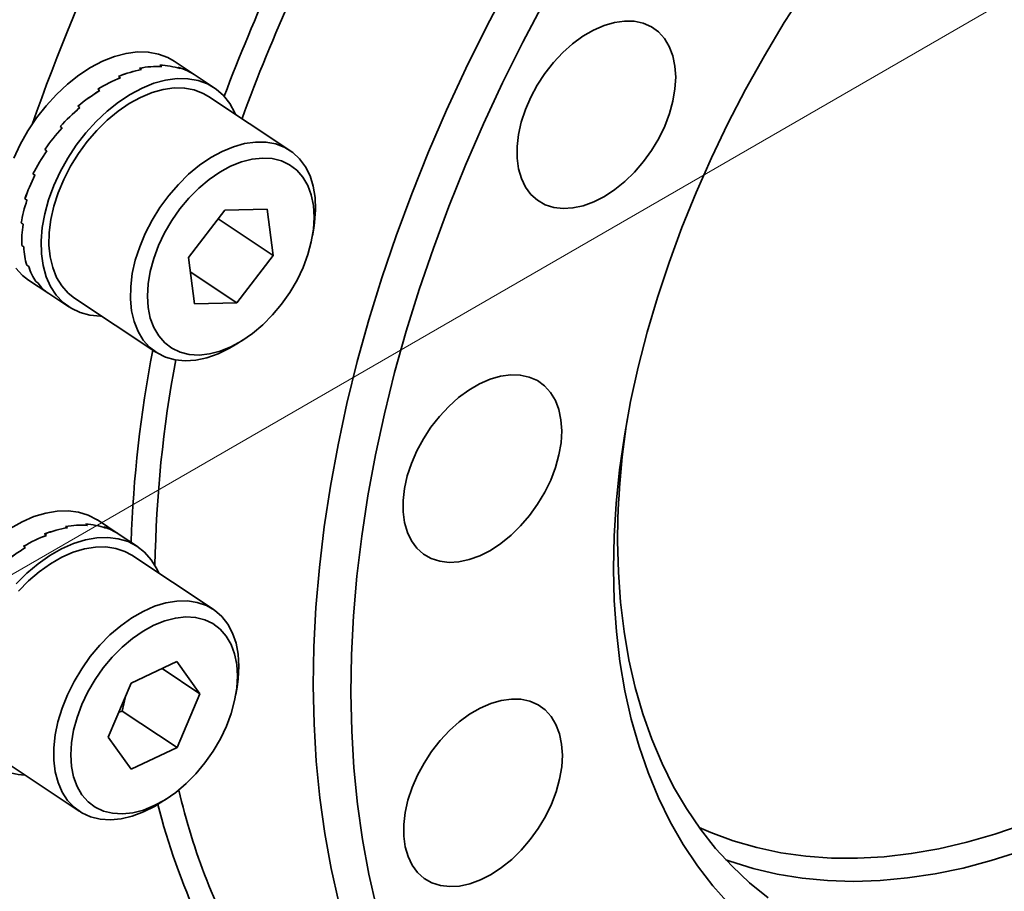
# Model space of a CAD drawing. Header units: millimetres. Extents: x -8713 to 3261, y -18743 to -8704.
# Tile 118 of 133: x 3158.89 to 3162.99, y -18297.02 to -18293.39. Entities that reach past the tile are written whole.
import ezdxf

# ---------------------------------------------------------------- set-up
doc = ezdxf.new("R2010")
doc.units = ezdxf.units.MM
doc.header["$LTSCALE"] = 10
doc.layers.add('1轮廓实线层', color=7, linetype='Continuous', lineweight=18)

msp = doc.modelspace()

# ---------------------------------------------------------------- linework, layer by layer
at = {"color": 7, "linetype": 'Continuous', "lineweight": 35}
for p, q in [((3159.7946, -18294.7437), (3159.8213, -18294.7267)), ((3159.1728, -18295.4984), (3159.1645, -18295.4929)), ((3159.2487, -18295.5098), (3159.2403, -18295.5043))]:
    msp.add_line(p, q, dxfattribs=at)
for major_axis, ratio, start_param, end_param in [((0.3176, 0.4458), 0.719883, 0.206538, 0.415978), ((0.3003, 0.4574), 0.721691, 6.279625, 6.462239)]:
    msp.add_ellipse((3159.0036, -18295.993), major_axis=major_axis, ratio=ratio, start_param=start_param, end_param=end_param, dxfattribs=at)
at = {"layer": '1轮廓实线层'}
msp.add_line((3163.9041, -18292.7891), (3142.4258, -18305.1897), dxfattribs=at)
at = {"layer": '1轮廓实线层', "color": 7, "linetype": 'Continuous', "lineweight": 35}
for p, q in [((3159.3979, -18293.6017), (3159.3895, -18293.5962)), ((3159.3896, -18293.5962), (3159.398, -18293.6017)), ((3159.4818, -18293.5888), (3159.4734, -18293.5833)), ((3159.4735, -18293.5833), (3159.4819, -18293.5888)), ((3159.6252, -18293.6274), (3159.5333, -18293.5664)), ((3159.5588, -18293.5976), (3159.5504, -18293.592)), ((3159.5505, -18293.592), (3159.5588, -18293.5976)), ((3159.3107, -18293.6357), (3159.3023, -18293.6301)), ((3159.3024, -18293.6301), (3159.3108, -18293.6356)), ((3159.6171, -18293.622), (3159.6252, -18293.6274)), ((3159.7004, -18293.6773), (3159.6252, -18293.6274)), ((3159.6254, -18293.6275), (3159.6254, -18293.6276)), ((3159.224, -18293.6892), (3159.2156, -18293.6836)), ((3159.2157, -18293.6836), (3159.2241, -18293.6891)), ((3160.0153, -18293.9381), (3159.6765, -18293.7133)), ((3159.1416, -18293.7599), (3159.1333, -18293.7543)), ((3159.1334, -18293.7543), (3159.1417, -18293.7598)), ((3159.0672, -18293.8448), (3159.0588, -18293.8392)), ((3159.0589, -18293.8391), (3159.0672, -18293.8447)), ((3159.0039, -18293.94), (3158.9955, -18293.9345)), ((3158.9955, -18293.9345), (3158.9961, -18293.9348)), ((3158.9956, -18293.9344), (3159.0039, -18293.9399)), ((3158.9462, -18294.036), (3158.9546, -18294.0415)), ((3158.9545, -18294.0416), (3158.9462, -18294.0361)), ((3158.9462, -18294.0361), (3158.9464, -18294.0361)), ((3158.9213, -18294.1449), (3158.9129, -18294.1393)), ((3158.9212, -18294.145), (3158.9129, -18294.1394)), ((3158.9129, -18294.1394), (3158.913, -18294.1394)), ((3159.5928, -18294.3842), (3159.7438, -18294.1867)), ((3159.7438, -18294.1867), (3159.9202, -18294.1822)), ((3159.9202, -18294.1822), (3159.9455, -18294.3751)), ((3158.8972, -18294.24), (3158.9055, -18294.2456)), ((3158.9055, -18294.2457), (3158.8972, -18294.2401)), ((3158.8972, -18294.2401), (3158.8973, -18294.2401)), ((3159.7165, -18294.2232), (3159.9455, -18294.3751)), ((3160.1092, -18294.2929), (3160.1145, -18294.2617)), ((3158.8997, -18294.3336), (3158.908, -18294.3392)), ((3158.908, -18294.3393), (3158.8997, -18294.3337)), ((3158.8997, -18294.3337), (3158.8997, -18294.3337)), ((3159.9455, -18294.3751), (3159.7944, -18294.5726)), ((3158.9203, -18294.416), (3158.9286, -18294.4216)), ((3158.9286, -18294.4217), (3158.9203, -18294.4161)), ((3158.9203, -18294.4161), (3158.9203, -18294.4161)), ((3159.6181, -18294.5771), (3159.5928, -18294.3842)), ((3159.6007, -18294.444), (3159.7944, -18294.5726)), ((3158.9282, -18294.4783), (3159.0115, -18294.5336)), ((3158.9665, -18294.4893), (3158.9581, -18294.4837)), ((3158.9581, -18294.4837), (3158.9581, -18294.4837)), ((3158.9581, -18294.4837), (3158.9664, -18294.4892)), ((3159.0115, -18294.5336), (3159.0198, -18294.5391)), ((3159.0198, -18294.5391), (3159.02, -18294.5393)), ((3159.0199, -18294.5392), (3159.0198, -18294.5391)), ((3159.02, -18294.5393), (3159.0953, -18294.5892)), ((3159.1191, -18294.5532), (3159.458, -18294.778)), ((3159.7944, -18294.5726), (3159.6181, -18294.5771)), ((3159.3051, -18295.5363), (3159.2143, -18295.4761)), ((3159.0896, -18295.5086), (3159.0812, -18295.5031)), ((3159.0813, -18295.503), (3159.0897, -18295.5086)), ((3159.1645, -18295.4929), (3159.1729, -18295.4984)), ((3159.2404, -18295.5043), (3159.2487, -18295.5098)), ((3159.0026, -18295.54), (3158.9942, -18295.5344)), ((3158.9943, -18295.5344), (3159.0027, -18295.5399)), ((3159.3813, -18295.587), (3159.3051, -18295.5364)), ((3158.9156, -18295.5911), (3158.9073, -18295.5856)), ((3158.9074, -18295.5855), (3158.9157, -18295.5911)), ((3159.6963, -18295.8478), (3159.3575, -18295.623)), ((3159.3544, -18296.1557), (3159.5451, -18296.0652)), ((3159.4834, -18296.0945), (3159.6408, -18296.1989)), ((3159.5451, -18296.0652), (3159.6408, -18296.1989)), ((3159.2594, -18296.3797), (3159.3544, -18296.1557)), ((3159.7901, -18296.2026), (3159.7954, -18296.1714)), ((3159.3169, -18296.271), (3159.3314, -18296.21)), ((3159.6408, -18296.1989), (3159.5458, -18296.4229)), ((3159.3037, -18296.2752), (3159.3169, -18296.271)), ((3159.3169, -18296.271), (3159.5458, -18296.4229)), ((3159.3551, -18296.5134), (3159.2594, -18296.3797)), ((3159.5458, -18296.4229), (3159.3551, -18296.5134)), ((3158.8001, -18296.4628), (3159.1389, -18296.6877)), ((3159.4756, -18296.6533), (3159.5023, -18296.6363))]:
    msp.add_line(p, q, dxfattribs=at)
at = {"layer": '1轮廓实线层', "color": 7, "linetype": 'Continuous', "lineweight": 35, "flags": 128}
for points in [[(3160.1126, -18296.1653), (3160.1152, -18296.0037), (3160.1236, -18295.8397), (3160.1379, -18295.6733), (3160.1579, -18295.505), (3160.1838, -18295.335), (3160.2153, -18295.1634), (3160.2526, -18294.9907), (3160.2955, -18294.817), (3160.3439, -18294.6426), (3160.3979, -18294.4679), (3160.4572, -18294.293), (3160.5218, -18294.1183), (3160.5916, -18293.944), (3160.6666, -18293.7704), (3160.7465, -18293.5978), (3160.8312, -18293.4264), (3160.9207, -18293.2565)], [(3160.1126, -18296.1653), (3160.1152, -18296.0037), (3160.1236, -18295.8397), (3160.1379, -18295.6733), (3160.1579, -18295.505), (3160.1838, -18295.335), (3160.2153, -18295.1634), (3160.2526, -18294.9907), (3160.2955, -18294.817), (3160.3439, -18294.6426), (3160.3979, -18294.4679), (3160.4572, -18294.293), (3160.5218, -18294.1183), (3160.5916, -18293.944), (3160.6666, -18293.7704), (3160.7465, -18293.5978), (3160.8312, -18293.4264), (3160.9207, -18293.2565)], [(3161.3613, -18295.6787), (3161.364, -18295.544), (3161.3725, -18295.4068), (3161.3868, -18295.2675), (3161.407, -18295.1263), (3161.4329, -18294.9835), (3161.4645, -18294.8396), (3161.5017, -18294.6948), (3161.5445, -18294.5495), (3161.5927, -18294.4039), (3161.6463, -18294.2584), (3161.705, -18294.1134), (3161.7689, -18293.9691), (3161.8377, -18293.8259), (3161.9113, -18293.6842), (3161.9895, -18293.5442), (3162.0721, -18293.4062), (3162.159, -18293.2706)], [(3161.3613, -18295.6787), (3161.364, -18295.544), (3161.3725, -18295.4068), (3161.3868, -18295.2675), (3161.407, -18295.1263), (3161.4329, -18294.9835), (3161.4645, -18294.8396), (3161.5017, -18294.6948), (3161.5445, -18294.5495), (3161.5927, -18294.4039), (3161.6463, -18294.2584), (3161.705, -18294.1134), (3161.7689, -18293.9691), (3161.8377, -18293.8259), (3161.9113, -18293.6842), (3161.9895, -18293.5442), (3162.0721, -18293.4062), (3162.159, -18293.2706)], [(3161.0731, -18293.3195), (3160.9841, -18293.4874), (3160.8998, -18293.6568), (3160.8203, -18293.8275), (3160.7458, -18293.9991), (3160.6763, -18294.1715), (3160.612, -18294.3443), (3160.5529, -18294.5173), (3160.4993, -18294.6902), (3160.451, -18294.8627), (3160.4084, -18295.0345), (3160.3713, -18295.2055), (3160.3398, -18295.3752), (3160.3141, -18295.5435), (3160.2941, -18295.71), (3160.2799, -18295.8746), (3160.2715, -18296.0369), (3160.2689, -18296.1967)], [(3161.0731, -18293.3195), (3160.9841, -18293.4874), (3160.8998, -18293.6568), (3160.8203, -18293.8275), (3160.7458, -18293.9991), (3160.6763, -18294.1715), (3160.612, -18294.3443), (3160.5529, -18294.5173), (3160.4993, -18294.6902), (3160.451, -18294.8627), (3160.4084, -18295.0345), (3160.3713, -18295.2055), (3160.3398, -18295.3752), (3160.3141, -18295.5435), (3160.2941, -18295.71), (3160.2799, -18295.8746), (3160.2715, -18296.0369), (3160.2689, -18296.1967)], [(3161.6202, -18293.6331), (3161.6172, -18293.5868), (3161.6083, -18293.5441), (3161.5937, -18293.5059), (3161.5737, -18293.4727), (3161.5487, -18293.4451), (3161.519, -18293.4237), (3161.4853, -18293.4088), (3161.448, -18293.4008), (3161.408, -18293.3996), (3161.3658, -18293.4054), (3161.3223, -18293.4181), (3161.2782, -18293.4374), (3161.2343, -18293.463), (3161.1914, -18293.4945), (3161.1503, -18293.5312), (3161.1116, -18293.5725), (3161.0762, -18293.6177), (3161.0445, -18293.6659), (3161.0173, -18293.7164), (3160.9949, -18293.7682), (3160.9777, -18293.8203), (3160.9662, -18293.8719), (3160.9604, -18293.9221), (3160.9605, -18293.9699), (3160.9665, -18294.0144), (3160.9782, -18294.055), (3160.9955, -18294.0908), (3161.0181, -18294.1213), (3161.0455, -18294.1458), (3161.0773, -18294.164), (3161.1129, -18294.1755), (3161.1516, -18294.1801), (3161.1928, -18294.1777), (3161.2357, -18294.1685), (3161.2796, -18294.1524), (3161.3237, -18294.1299), (3161.3672, -18294.1013), (3161.4093, -18294.0672), (3161.4493, -18294.0281), (3161.4864, -18293.9848), (3161.5201, -18293.9379), (3161.5496, -18293.8885), (3161.5745, -18293.8372), (3161.5943, -18293.7851), (3161.6087, -18293.7331), (3161.6174, -18293.6822), (3161.6202, -18293.6331)], [(3161.6202, -18293.6331), (3161.6172, -18293.5868), (3161.6083, -18293.5441), (3161.5937, -18293.5059), (3161.5737, -18293.4727), (3161.5487, -18293.4451), (3161.519, -18293.4237), (3161.4853, -18293.4088), (3161.448, -18293.4008), (3161.408, -18293.3996), (3161.3658, -18293.4054), (3161.3223, -18293.4181), (3161.2782, -18293.4374), (3161.2343, -18293.463), (3161.1914, -18293.4945), (3161.1503, -18293.5312), (3161.1116, -18293.5725), (3161.0762, -18293.6177), (3161.0445, -18293.6659), (3161.0173, -18293.7164), (3160.9949, -18293.7682), (3160.9777, -18293.8203), (3160.9662, -18293.8719), (3160.9604, -18293.9221), (3160.9605, -18293.9699), (3160.9665, -18294.0144), (3160.9782, -18294.055), (3160.9955, -18294.0908), (3161.0181, -18294.1213), (3161.0455, -18294.1458), (3161.0773, -18294.164), (3161.1129, -18294.1755), (3161.1516, -18294.1801), (3161.1928, -18294.1777), (3161.2357, -18294.1685), (3161.2796, -18294.1524), (3161.3237, -18294.1299), (3161.3672, -18294.1013), (3161.4093, -18294.0672), (3161.4493, -18294.0281), (3161.4864, -18293.9848), (3161.5201, -18293.9379), (3161.5496, -18293.8885), (3161.5745, -18293.8372), (3161.5943, -18293.7851), (3161.6087, -18293.7331), (3161.6174, -18293.6822), (3161.6202, -18293.6331)], [(3159.5333, -18293.5664), (3159.5073, -18293.5516), (3159.4682, -18293.537), (3159.4258, -18293.5291), (3159.3807, -18293.5282), (3159.3334, -18293.5343), (3159.2848, -18293.5472), (3159.2353, -18293.5667), (3159.1858, -18293.5927), (3159.1369, -18293.6247), (3159.0894, -18293.6622), (3159.0438, -18293.7049), (3159.0008, -18293.7519), (3158.9611, -18293.8028), (3158.9252, -18293.8568), (3158.8935, -18293.9131), (3158.8666, -18293.9709)], [(3159.011, -18294.1431), (3159.0325, -18294.0846), (3159.0592, -18294.0267), (3159.0906, -18293.9703), (3159.1264, -18293.9162), (3159.1659, -18293.8652), (3159.2087, -18293.8179), (3159.2542, -18293.7751), (3159.3017, -18293.7372), (3159.3505, -18293.705), (3159.4, -18293.6787), (3159.4495, -18293.6588), (3159.4982, -18293.6456), (3159.5455, -18293.6393), (3159.5908, -18293.6398), (3159.6333, -18293.6473), (3159.6726, -18293.6616), (3159.708, -18293.6826), (3159.739, -18293.7098), (3159.7652, -18293.743), (3159.7863, -18293.7817), (3159.789, -18293.788)], [(3159.1191, -18294.5532), (3159.0927, -18294.5322), (3159.0661, -18294.5022), (3159.0445, -18294.4666), (3159.0283, -18294.4259), (3159.0177, -18294.3808), (3159.0128, -18294.3319), (3159.0138, -18294.28), (3159.0206, -18294.2259), (3159.0332, -18294.1704), (3159.0512, -18294.1143), (3159.0745, -18294.0585), (3159.1028, -18294.0039), (3159.1354, -18293.9512), (3159.1721, -18293.9012), (3159.2122, -18293.8548), (3159.2551, -18293.8126), (3159.3001, -18293.7753), (3159.3467, -18293.7434), (3159.394, -18293.7174), (3159.4414, -18293.6977), (3159.4881, -18293.6846), (3159.5334, -18293.6783), (3159.5767, -18293.6789), (3159.6173, -18293.6864), (3159.6546, -18293.7006), (3159.6765, -18293.7133)], [(3159.7946, -18294.7437), (3159.7642, -18294.7617), (3159.7167, -18294.7846), (3159.6696, -18294.8011), (3159.6235, -18294.8108), (3159.5791, -18294.8136), (3159.5371, -18294.8096), (3159.4981, -18294.7987), (3159.4627, -18294.7811), (3159.4315, -18294.7571), (3159.4049, -18294.7271), (3159.3833, -18294.6914), (3159.3671, -18294.6507), (3159.3565, -18294.6056), (3159.3517, -18294.5567), (3159.3527, -18294.5049), (3159.3595, -18294.4507), (3159.372, -18294.3952), (3159.3901, -18294.3391), (3159.4134, -18294.2834), (3159.4416, -18294.2287), (3159.4743, -18294.176), (3159.5109, -18294.1261), (3159.551, -18294.0796), (3159.5939, -18294.0375), (3159.639, -18294.0001), (3159.6855, -18293.9682), (3159.7328, -18293.9422), (3159.7802, -18293.9225), (3159.8269, -18293.9094), (3159.8723, -18293.9031), (3159.9156, -18293.9037), (3159.9561, -18293.9112), (3159.9934, -18293.9255), (3160.0268, -18293.9463), (3160.0557, -18293.9734), (3160.0798, -18294.0063), (3160.0988, -18294.0445), (3160.1122, -18294.0875), (3160.1199, -18294.1346), (3160.1219, -18294.1851), (3160.118, -18294.2382), (3160.1145, -18294.2617)], [(3160.0898, -18294.3714), (3160.1043, -18294.318), (3160.113, -18294.2656), (3160.1159, -18294.2152), (3160.1128, -18294.1676), (3160.1039, -18294.1236), (3160.0892, -18294.084), (3160.0691, -18294.0494), (3160.0438, -18294.0205), (3160.0138, -18293.9978), (3159.9796, -18293.9816), (3159.9419, -18293.9722), (3159.9011, -18293.9697), (3159.8581, -18293.9743), (3159.8136, -18293.9858), (3159.7684, -18294.0041), (3159.7231, -18294.0288), (3159.6786, -18294.0594), (3159.6357, -18294.0956), (3159.5951, -18294.1366), (3159.5574, -18294.1818), (3159.5234, -18294.2304), (3159.4936, -18294.2815), (3159.4684, -18294.3343), (3159.4485, -18294.3879), (3159.434, -18294.4413), (3159.4252, -18294.4937), (3159.4224, -18294.5441), (3159.4254, -18294.5917), (3159.4344, -18294.6357), (3159.449, -18294.6753), (3159.4692, -18294.7099), (3159.4945, -18294.7388), (3159.5245, -18294.7615), (3159.5586, -18294.7777), (3159.5964, -18294.7871), (3159.6371, -18294.7896), (3159.6801, -18294.785), (3159.7246, -18294.7735), (3159.7699, -18294.7552), (3159.8152, -18294.7305), (3159.8596, -18294.6999), (3159.9025, -18294.6637), (3159.9432, -18294.6227), (3159.9808, -18294.5775), (3160.0149, -18294.5289), (3160.0447, -18294.4778), (3160.0698, -18294.425), (3160.0898, -18294.3714)], [(3159.2316, -18294.6278), (3159.2272, -18294.6278), (3159.1832, -18294.6238), (3159.1423, -18294.6129), (3159.1049, -18294.5952), (3159.0716, -18294.5711), (3159.0429, -18294.5408), (3159.0192, -18294.5048), (3159.0008, -18294.4636), (3158.988, -18294.4177), (3158.981, -18294.3679), (3158.9797, -18294.3147), (3158.9844, -18294.259), (3158.9949, -18294.2016), (3159.011, -18294.1431)], [(3158.8746, -18294.4283), (3158.903, -18294.4589), (3158.9282, -18294.4783)], [(3161.1461, -18295.1056), (3161.143, -18295.0593), (3161.1341, -18295.0166), (3161.1196, -18294.9784), (3161.0996, -18294.9451), (3161.0745, -18294.9176), (3161.0449, -18294.8962), (3161.0111, -18294.8813), (3160.9739, -18294.8732), (3160.9338, -18294.8721), (3160.8916, -18294.8779), (3160.8481, -18294.8906), (3160.804, -18294.9099), (3160.7601, -18294.9355), (3160.7173, -18294.967), (3160.6761, -18295.0036), (3160.6375, -18295.045), (3160.602, -18295.0901), (3160.5704, -18295.1384), (3160.5431, -18295.1889), (3160.5207, -18295.2406), (3160.5036, -18295.2928), (3160.492, -18295.3444), (3160.4862, -18295.3946), (3160.4863, -18295.4423), (3160.4923, -18295.4869), (3160.504, -18295.5275), (3160.5214, -18295.5633), (3160.5439, -18295.5937), (3160.5713, -18295.6183), (3160.6031, -18295.6364), (3160.6387, -18295.6479), (3160.6774, -18295.6526), (3160.7186, -18295.6502), (3160.7616, -18295.6409), (3160.8055, -18295.6249), (3160.8496, -18295.6024), (3160.8931, -18295.5738), (3160.9352, -18295.5397), (3160.9751, -18295.5006), (3161.0123, -18295.4572), (3161.0459, -18295.4104), (3161.0754, -18295.3609), (3161.1003, -18295.3097), (3161.1201, -18295.2576), (3161.1345, -18295.2056), (3161.1432, -18295.1546), (3161.1461, -18295.1056)], [(3161.1461, -18295.1056), (3161.143, -18295.0593), (3161.1341, -18295.0166), (3161.1196, -18294.9784), (3161.0996, -18294.9451), (3161.0745, -18294.9176), (3161.0449, -18294.8962), (3161.0111, -18294.8813), (3160.9739, -18294.8732), (3160.9338, -18294.8721), (3160.8916, -18294.8779), (3160.8481, -18294.8906), (3160.804, -18294.9099), (3160.7601, -18294.9355), (3160.7173, -18294.967), (3160.6761, -18295.0036), (3160.6375, -18295.045), (3160.602, -18295.0901), (3160.5704, -18295.1384), (3160.5431, -18295.1889), (3160.5207, -18295.2406), (3160.5036, -18295.2928), (3160.492, -18295.3444), (3160.4862, -18295.3946), (3160.4863, -18295.4423), (3160.4923, -18295.4869), (3160.504, -18295.5275), (3160.5214, -18295.5633), (3160.5439, -18295.5937), (3160.5713, -18295.6183), (3160.6031, -18295.6364), (3160.6387, -18295.6479), (3160.6774, -18295.6526), (3160.7186, -18295.6502), (3160.7616, -18295.6409), (3160.8055, -18295.6249), (3160.8496, -18295.6024), (3160.8931, -18295.5738), (3160.9352, -18295.5397), (3160.9751, -18295.5006), (3161.0123, -18295.4572), (3161.0459, -18295.4104), (3161.0754, -18295.3609), (3161.1003, -18295.3097), (3161.1201, -18295.2576), (3161.1345, -18295.2056), (3161.1432, -18295.1546), (3161.1461, -18295.1056)], [(3159.2143, -18295.4761), (3159.2129, -18295.4752), (3159.1764, -18295.456), (3159.1362, -18295.4434), (3159.0929, -18295.4378), (3159.0471, -18295.439), (3158.9993, -18295.4472), (3158.9503, -18295.4622), (3158.9008, -18295.4838), (3158.8514, -18295.5117)], [(3158.876, -18295.7419), (3158.9207, -18295.6976), (3158.9676, -18295.6581), (3159.0161, -18295.6241), (3159.0655, -18295.5959), (3159.115, -18295.574), (3159.164, -18295.5587), (3159.2119, -18295.5501), (3159.2579, -18295.5485), (3159.3013, -18295.5539), (3159.3416, -18295.5661), (3159.3783, -18295.585), (3159.4107, -18295.6103), (3159.4385, -18295.6417), (3159.4612, -18295.6787), (3159.47, -18295.6976)], [(3161.3786, -18295.5649), (3161.3817, -18295.6931), (3161.3906, -18295.8183), (3161.4053, -18295.9402), (3161.4258, -18296.0584), (3161.4518, -18296.1728), (3161.4835, -18296.2829), (3161.5208, -18296.3887), (3161.5635, -18296.4898), (3161.6115, -18296.586), (3161.6648, -18296.677), (3161.7232, -18296.7628), (3161.7866, -18296.8429), (3161.8548, -18296.9174), (3161.9277, -18296.9859), (3162.0051, -18297.0484)], [(3161.3786, -18295.5649), (3161.3817, -18295.6931), (3161.3906, -18295.8183), (3161.4053, -18295.9402), (3161.4258, -18296.0584), (3161.4518, -18296.1728), (3161.4835, -18296.2829), (3161.5208, -18296.3887), (3161.5635, -18296.4898), (3161.6115, -18296.586), (3161.6648, -18296.677), (3161.7232, -18296.7628), (3161.7866, -18296.8429), (3161.8548, -18296.9174), (3161.9277, -18296.9859), (3162.0051, -18297.0484)], [(3158.8854, -18295.7729), (3158.9278, -18295.7298), (3158.9725, -18295.6915), (3159.0188, -18295.6586), (3159.0661, -18295.6314), (3159.1135, -18295.6105), (3159.1604, -18295.5962), (3159.206, -18295.5886), (3159.2498, -18295.5879), (3159.2909, -18295.5941), (3159.3288, -18295.6071), (3159.3575, -18295.623)], [(3161.8443, -18297.0765), (3161.7751, -18296.9988), (3161.7107, -18296.9153), (3161.6515, -18296.8262), (3161.5975, -18296.7318), (3161.5487, -18296.6322), (3161.5054, -18296.5276), (3161.4677, -18296.4184), (3161.4356, -18296.3047), (3161.4091, -18296.1868), (3161.3884, -18296.065), (3161.3736, -18295.9395), (3161.3645, -18295.8106), (3161.3613, -18295.6787)], [(3161.8443, -18297.0765), (3161.7751, -18296.9988), (3161.7107, -18296.9153), (3161.6515, -18296.8262), (3161.5975, -18296.7318), (3161.5487, -18296.6322), (3161.5054, -18296.5276), (3161.4677, -18296.4184), (3161.4356, -18296.3047), (3161.4091, -18296.1868), (3161.3884, -18296.065), (3161.3736, -18295.9395), (3161.3645, -18295.8106), (3161.3613, -18295.6787)], [(3159.4756, -18296.6533), (3159.454, -18296.6664), (3159.4066, -18296.6905), (3159.3593, -18296.7081), (3159.313, -18296.7191), (3159.2682, -18296.7233), (3159.2257, -18296.7205), (3159.1861, -18296.7109), (3159.15, -18296.6945), (3159.1179, -18296.6717), (3159.0904, -18296.6428), (3159.0679, -18296.6082), (3159.0507, -18296.5684), (3159.039, -18296.524), (3159.0331, -18296.4758), (3159.033, -18296.4244), (3159.0387, -18296.3707), (3159.0502, -18296.3154), (3159.0672, -18296.2593), (3159.0896, -18296.2034), (3159.1169, -18296.1485), (3159.1488, -18296.0953), (3159.1847, -18296.0448), (3159.2242, -18295.9977), (3159.2666, -18295.9547), (3159.3113, -18295.9164), (3159.3577, -18295.8834), (3159.4049, -18295.8563), (3159.4523, -18295.8354), (3159.4992, -18295.821), (3159.5448, -18295.8134), (3159.5886, -18295.8127), (3159.6297, -18295.8189), (3159.6676, -18295.832), (3159.7018, -18295.8516), (3159.7316, -18295.8775), (3159.7566, -18295.9093), (3159.7766, -18295.9466), (3159.7911, -18295.9888), (3159.7999, -18296.0351), (3159.8029, -18296.085), (3159.8029, -18296.085)], [(3159.7969, -18296.1249), (3159.7938, -18296.0772), (3159.7848, -18296.0332), (3159.7702, -18295.9936), (3159.75, -18295.9591), (3159.7247, -18295.9302), (3159.6947, -18295.9074), (3159.6606, -18295.8912), (3159.6228, -18295.8818), (3159.5821, -18295.8794), (3159.5391, -18295.884), (3159.4946, -18295.8955), (3159.4493, -18295.9137), (3159.4041, -18295.9384), (3159.3596, -18295.9691), (3159.3167, -18296.0052), (3159.276, -18296.0463), (3159.2384, -18296.0914), (3159.2043, -18296.14), (3159.1745, -18296.1911), (3159.1494, -18296.2439), (3159.1294, -18296.2975), (3159.1149, -18296.3509), (3159.1062, -18296.4033), (3159.1033, -18296.4537), (3159.1064, -18296.5014), (3159.1153, -18296.5454), (3159.13, -18296.585), (3159.1501, -18296.6195), (3159.1754, -18296.6484), (3159.2054, -18296.6712), (3159.2396, -18296.6874), (3159.2774, -18296.6968), (3159.3181, -18296.6992), (3159.3611, -18296.6946), (3159.4056, -18296.6831), (3159.4508, -18296.6649), (3159.4961, -18296.6402), (3159.5406, -18296.6095), (3159.5835, -18296.5734), (3159.6241, -18296.5323), (3159.6618, -18296.4872), (3159.6958, -18296.4386), (3159.7257, -18296.3875), (3159.7508, -18296.3347), (3159.7708, -18296.2811), (3159.7852, -18296.2277), (3159.794, -18296.1753), (3159.7969, -18296.1249)], [(3159.8029, -18296.085), (3159.8001, -18296.1377), (3159.7954, -18296.1714)], [(3160.2192, -18297.0678), (3160.187, -18296.9265), (3160.1605, -18296.7812), (3160.1398, -18296.6323), (3160.1249, -18296.4798), (3160.1158, -18296.324), (3160.1126, -18296.1653)], [(3160.2192, -18297.0678), (3160.187, -18296.9265), (3160.1605, -18296.7812), (3160.1398, -18296.6323), (3160.1249, -18296.4798), (3160.1158, -18296.324), (3160.1126, -18296.1653)], [(3160.2689, -18296.1967), (3160.2722, -18296.3538), (3160.2812, -18296.5078), (3160.2961, -18296.6586), (3160.3167, -18296.8059), (3160.343, -18296.9495), (3160.3751, -18297.0891)], [(3160.2689, -18296.1967), (3160.2722, -18296.3538), (3160.2812, -18296.5078), (3160.2961, -18296.6586), (3160.3167, -18296.8059), (3160.343, -18296.9495), (3160.3751, -18297.0891)], [(3161.1488, -18296.4547), (3161.1458, -18296.4084), (3161.1369, -18296.3657), (3161.1223, -18296.3275), (3161.1023, -18296.2943), (3161.0773, -18296.2667), (3161.0476, -18296.2453), (3161.0139, -18296.2304), (3160.9766, -18296.2224), (3160.9366, -18296.2212), (3160.8944, -18296.227), (3160.8509, -18296.2397), (3160.8068, -18296.259), (3160.7629, -18296.2846), (3160.72, -18296.3161), (3160.6789, -18296.3528), (3160.6402, -18296.3941), (3160.6048, -18296.4393), (3160.5731, -18296.4875), (3160.5458, -18296.538), (3160.5234, -18296.5898), (3160.5063, -18296.6419), (3160.4947, -18296.6935), (3160.489, -18296.7437), (3160.4891, -18296.7915), (3160.495, -18296.836), (3160.5068, -18296.8766), (3160.5241, -18296.9124), (3160.5467, -18296.9429), (3160.5741, -18296.9674), (3160.6059, -18296.9856), (3160.6414, -18296.9971), (3160.6802, -18297.0017), (3160.7214, -18296.9993), (3160.7643, -18296.9901), (3160.8082, -18296.974), (3160.8523, -18296.9515), (3160.8958, -18296.9229), (3160.9379, -18296.8888), (3160.9779, -18296.8497), (3161.015, -18296.8064), (3161.0487, -18296.7595), (3161.0782, -18296.7101), (3161.1031, -18296.6588), (3161.1229, -18296.6067), (3161.1373, -18296.5547), (3161.1459, -18296.5038), (3161.1488, -18296.4547)], [(3161.1488, -18296.4547), (3161.1458, -18296.4084), (3161.1369, -18296.3657), (3161.1223, -18296.3275), (3161.1023, -18296.2943), (3161.0773, -18296.2667), (3161.0476, -18296.2453), (3161.0139, -18296.2304), (3160.9766, -18296.2224), (3160.9366, -18296.2212), (3160.8944, -18296.227), (3160.8509, -18296.2397), (3160.8068, -18296.259), (3160.7629, -18296.2846), (3160.72, -18296.3161), (3160.6789, -18296.3528), (3160.6402, -18296.3941), (3160.6048, -18296.4393), (3160.5731, -18296.4875), (3160.5458, -18296.538), (3160.5234, -18296.5898), (3160.5063, -18296.6419), (3160.4947, -18296.6935), (3160.489, -18296.7437), (3160.4891, -18296.7915), (3160.495, -18296.836), (3160.5068, -18296.8766), (3160.5241, -18296.9124), (3160.5467, -18296.9429), (3160.5741, -18296.9674), (3160.6059, -18296.9856), (3160.6414, -18296.9971), (3160.6802, -18297.0017), (3160.7214, -18296.9993), (3160.7643, -18296.9901), (3160.8082, -18296.974), (3160.8523, -18296.9515), (3160.8958, -18296.9229), (3160.9379, -18296.8888), (3160.9779, -18296.8497), (3161.015, -18296.8064), (3161.0487, -18296.7595), (3161.0782, -18296.7101), (3161.1031, -18296.6588), (3161.1229, -18296.6067), (3161.1373, -18296.5547), (3161.1459, -18296.5038), (3161.1488, -18296.4547)], [(3161.7182, -18296.7559), (3161.7662, -18296.7769), (3161.8601, -18296.8117), (3161.9574, -18296.8397), (3162.058, -18296.861), (3162.1616, -18296.8754), (3162.2679, -18296.8829), (3162.3767, -18296.8836), (3162.4877, -18296.8773), (3162.6006, -18296.8642), (3162.7152, -18296.8442), (3162.8313, -18296.8174), (3162.9485, -18296.7838), (3163.0665, -18296.7437)], [(3161.7182, -18296.7559), (3161.7662, -18296.7769), (3161.8601, -18296.8117), (3161.9574, -18296.8397), (3162.058, -18296.861), (3162.1616, -18296.8754), (3162.2679, -18296.8829), (3162.3767, -18296.8836), (3162.4877, -18296.8773), (3162.6006, -18296.8642), (3162.7152, -18296.8442), (3162.8313, -18296.8174), (3162.9485, -18296.7838), (3163.0665, -18296.7437)], [(3163.0518, -18296.8562), (3162.9333, -18296.8936), (3162.8158, -18296.9244), (3162.6995, -18296.9485), (3162.5847, -18296.9658), (3162.4717, -18296.9763), (3162.3608, -18296.98), (3162.2521, -18296.9769), (3162.146, -18296.9669), (3162.0427, -18296.9501), (3161.9424, -18296.9265), (3161.8454, -18296.8962), (3161.8288, -18296.8903)], [(3163.0518, -18296.8562), (3162.9333, -18296.8936), (3162.8158, -18296.9244), (3162.6995, -18296.9485), (3162.5847, -18296.9658), (3162.4717, -18296.9763), (3162.3608, -18296.98), (3162.2521, -18296.9769), (3162.146, -18296.9669), (3162.0427, -18296.9501), (3161.9424, -18296.9265), (3161.8454, -18296.8962), (3161.8288, -18296.8903)]]:
    msp.add_lwpolyline(points, dxfattribs=at)
at = {"layer": '1轮廓实线层', "color": 7, "linetype": 'Continuous', "lineweight": 35}
for centre, radius, start, end in [((3167.5284, -18296.8665), 9.1073, 148.5909, 160.52602), ((3166.71, -18296.3281), 7.4427, 151.11817, 159.42887), ((3166.658, -18296.302), 7.2831, 151.1654, 159.95638), ((3164.5447, -18295.7469), 5.1934, 169.1453, 178.037), ((3164.5203, -18295.7447), 5.0671, 169.3716, 179.0993), ((3164.6403, -18295.5686), 3.2617, 170.9195, 179.9347), ((3158.9215, -18296.2745), 0.2632, 172.7484, 268.0624), ((3162.2046, -18295.9822), 2.7229, 193.1145, 209.6466), ((3162.2565, -18295.9453), 2.8809, 194.3555, 204.5767)]:
    msp.add_arc(centre, radius, start, end, dxfattribs=at)
for centre, major_axis, ratio, start_param, end_param in [((3159.3226, -18294.0833), (0.3483, 0.4239), 0.701218, 0.699319, 0.908758), ((3159.3143, -18294.0778), (0.3582, 0.4166), 0.687012, 0.713045, 0.922484), ((3159.3226, -18294.0833), (0.3353, 0.4333), 0.712277, 0.470077, 0.679517), ((3159.3143, -18294.0778), (0.3483, 0.4239), 0.70123, 0.489666, 0.699106), ((3159.3226, -18294.0833), (0.3197, 0.4443), 0.719319, 0.236037, 0.445477), ((3159.3143, -18294.0778), (0.3353, 0.4333), 0.712286, 0.260419, 0.469859), ((3159.3226, -18294.0833), (0.3025, 0.456), 0.721731, 6.282454, 6.491894), ((3159.3143, -18294.0778), (0.3197, 0.4443), 0.719324, 0.026376, 0.235815), ((3159.3226, -18294.0833), (0.3582, 0.4166), 0.686998, 0.922692, 1.132131), ((3159.3143, -18294.0778), (0.3647, 0.4118), 0.670576, 0.930415, 1.139855), ((3159.3226, -18294.0833), (0.3647, 0.4118), 0.67056, 1.140057, 1.349496), ((3159.3143, -18294.0778), (0.3681, 0.4095), 0.652841, 1.14228, 1.35172), ((3159.3226, -18294.0833), (0.3681, 0.4095), 0.652824, 1.351917, 1.561357), ((3159.3143, -18294.0778), (0.3684, 0.4093), 0.634651, 1.349476, 1.558915), ((3159.3226, -18294.0833), (0.3684, 0.4093), 0.634634, 1.559108, 1.768548), ((3159.3143, -18294.0778), (0.3662, 0.4112), 0.616754, 1.552935, 1.762374), ((3159.3143, -18294.0778), (0.3615, 0.4148), 0.599809, 1.753548, 1.962988), ((3159.3226, -18294.0833), (0.3662, 0.4112), 0.616737, 1.762564, 1.972004), ((3159.3143, -18294.0778), (0.3549, 0.4197), 0.584399, 1.952093, 2.161532), ((3159.3226, -18294.0833), (0.3615, 0.4148), 0.599794, 1.963175, 2.172615), ((3159.3143, -18294.0778), (0.3465, 0.4258), 0.571032, 2.149205, 2.358644), ((3159.3226, -18294.0833), (0.3549, 0.4197), 0.584385, 2.161719, 2.371158), ((3159.3226, -18294.0833), (0.3465, 0.4258), 0.57102, 2.358829, 2.568269), ((3159.3143, -18294.0778), (0.3368, 0.4326), 0.560144, 2.345376, 2.554815), ((3159.3143, -18294.0778), (0.326, 0.4401), 0.552092, 2.540968, 2.750408), ((3159.3226, -18294.0833), (0.3368, 0.4326), 0.560135, 2.555, 2.764439), ((3159.3143, -18294.0778), (0.3145, 0.4479), 0.547145, 2.736239, 2.945679), ((3159.3226, -18294.0833), (0.326, 0.4401), 0.552086, 2.750592, 2.960031), ((3159.3143, -18294.0778), (0.3026, 0.4559), 0.545468, 2.931368, 3.140808), ((3159.3226, -18294.0833), (0.3145, 0.448), 0.547142, 2.945862, 3.155302), ((3159.0036, -18295.993), (0.3469, 0.425), 0.702792, 0.670972, 0.880412), ((3158.9952, -18295.9875), (0.3571, 0.4174), 0.68893, 0.685456, 0.894895), ((3159.0036, -18295.993), (0.3335, 0.4346), 0.713393, 0.441051, 0.650491), ((3158.9952, -18295.9875), (0.3469, 0.425), 0.702804, 0.461319, 0.670759), ((3158.9952, -18295.9875), (0.3335, 0.4346), 0.713401, 0.231393, 0.440832), ((3158.9952, -18295.9875), (0.3176, 0.4458), 0.719886, 0.023899, 0.206316), ((3159.0036, -18295.993), (0.3571, 0.4174), 0.688916, 0.895103, 1.104543), ((3158.9952, -18295.9875), (0.3641, 0.4123), 0.67272, 0.90356, 1.112999), ((3159.0036, -18295.993), (0.3641, 0.4123), 0.672704, 1.113202, 1.322641), ((3158.9952, -18295.9875), (0.3678, 0.4096), 0.655099, 1.116072, 1.325511)]:
    msp.add_ellipse(centre, major_axis=major_axis, ratio=ratio, start_param=start_param, end_param=end_param, dxfattribs=at)

doc.saveas('drawing.dxf')
